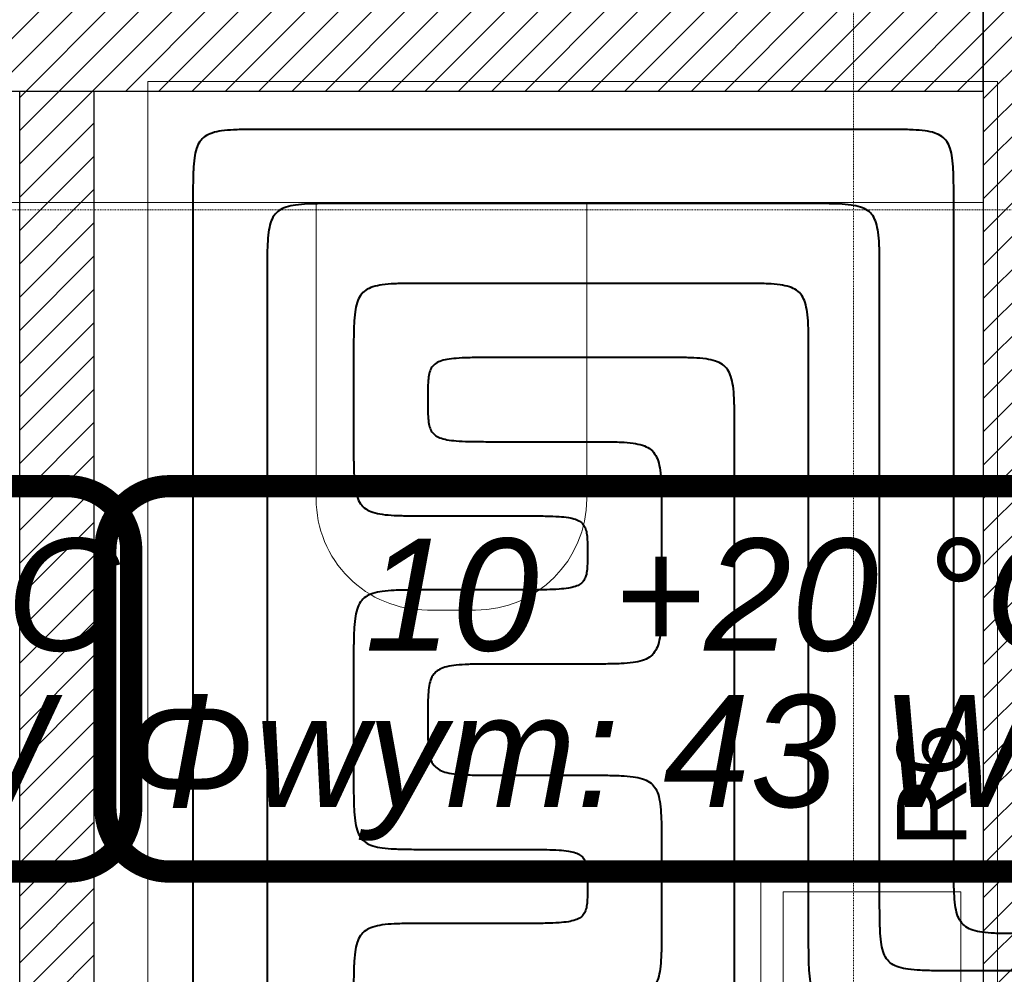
# Model space of a CAD drawing. Header units: millimetres. Extents: x 49908 to 79848, y -11883 to -3092.
# Tile 60 of 222: x 68950 to 69083, y -6330 to -6201. Entities that reach past the tile are written whole.
import ezdxf
from ezdxf.lldxf.tags import DXFTag

# ---------------------------------------------------------------- set-up
doc = ezdxf.new("R2010")
doc.units = ezdxf.units.MM
doc.linetypes.add('DASHDOT', pattern=[1, 0.5, -0.25, 0, -0.25])
for name, color, linetype, lineweight in [('A wyp ruchome', 9, 'Continuous', 9), ('A_HATCH', 9, 'Continuous', 9), ('A_MUROWANE', 9, 'Continuous', 25), ('A_OSIE', 9, 'DASHDOT', 9)]:
    doc.layers.add(name, color=color, linetype=linetype, lineweight=lineweight)
doc.layers.add('IS_Inne_Urzadzenia_Therm', color=7, linetype='Continuous')
doc.layers.add('IS_Text_Konstrukcji', color=7, linetype='Continuous')
for name, color, linetype, true_color in [('IS_Ogrzewanie_płaszczyznowe', 7, 'SOLID', 0xac00e6), ('IS_Przyłącza_o.p._Powrót', 7, 'DASH', 0x438955), ('IS_Przyłącza_o.p._Zasilanie', 7, 'SOLID', 0xff9124)]:
    doc.layers.add(name, color=color, linetype=linetype, true_color=true_color)
tags = doc.linetypes.add('DASH', pattern=[15, 10, -5]).pattern_tags.tags
tags[6:7] = [DXFTag(74, 4), DXFTag(75, 0), DXFTag(340, '0'), DXFTag(46, 0.0), DXFTag(50, 0.0), DXFTag(44, 0.0), DXFTag(45, 0.0)]
tags[4:5] = [DXFTag(74, 4), DXFTag(75, 0), DXFTag(340, '0'), DXFTag(46, 0.0), DXFTag(50, 0.0), DXFTag(44, 0.0), DXFTag(45, 0.0)]
tags = doc.linetypes.add('SOLID', pattern=[10, 10, 0]).pattern_tags.tags
tags[6:7] = [DXFTag(74, 4), DXFTag(75, 0), DXFTag(340, '0'), DXFTag(46, 0.0), DXFTag(50, 0.0), DXFTag(44, 0.0), DXFTag(45, 0.0)]
tags[4:5] = [DXFTag(74, 4), DXFTag(75, 0), DXFTag(340, '0'), DXFTag(46, 0.0), DXFTag(50, 0.0), DXFTag(44, 0.0), DXFTag(45, 0.0)]
pattern_1 = [(45, (16000, 0), (-2.24506403, 2.24506403), [])]

msp = doc.modelspace()

# ---------------------------------------------------------------- hatches: boundary and pattern name
at = {"layer": 'A_HATCH', "transparency": 33554687}
h = msp.add_hatch(dxfattribs=at)
h.set_pattern_fill('ANSI31', color=256, angle=360)
h.set_pattern_definition(pattern_1)
h.paths.add_polyline_path([(69100.47, -6009.74), (69080.47, -6009.74), (69080.47, -6426.63), (69100.47, -6426.63)])
h.paths.add_polyline_path([(69100.47, -5426.63), (69080.47, -5426.63), (69080.47, -5486.63), (68700.47, -5486.63), (68700.47, -5439.13), (68680.47, -5439.13), (68680.47, -5566.63), (68700.47, -5566.63), (68700.47, -5506.63), (69080.47, -5506.63), (69080.47, -5566.63), (69100.47, -5566.63)])
h.paths.add_polyline_path([(69100.47, -4926.63), (69042.97, -4926.63), (69042.97, -4946.63), (69080.47, -4946.63), (69080.47, -5326.63), (69100.47, -5326.63)])
h.paths.add_polyline_path([(68942.97, -4926.63), (68837.97, -4926.63), (68837.97, -4946.63), (68942.97, -4946.63)])
h.paths.add_polyline_path([(69695.47, -5826.63), (69555.47, -5826.63), (69555.47, -5846.63), (69670.47, -5846.63), (69670.47, -6026.63), (69690.47, -6026.63), (69690.47, -5846.63), (69695.47, -5846.63)])
h.paths.add_polyline_path([(69690.47, -6026.63), (69670.47, -6026.63), (69670.47, -6126.63), (69690.47, -6126.63)])
h.paths.add_polyline_path([(69690.47, -6126.63), (69670.47, -6126.63), (69670.47, -6181.63), (69690.47, -6181.63)])
h.paths.add_polyline_path([(69940.47, -5826.63), (69790.47, -5826.63), (69790.47, -5846.63), (69940.47, -5846.63)])
h.paths.add_polyline_path([(69940.47, -5826.63), (69940.47, -5846.63)], flags=17)
h.paths.add_polyline_path([(69790.47, -5826.63), (69785.47, -5826.63), (69785.47, -5846.63), (69790.47, -5846.63)])
h.paths.add_polyline_path([(69325.47, -5826.63), (69325.47, -5846.63), (69465.47, -5846.63), (69465.47, -5826.63)])
h.paths.add_polyline_path([(69300.47, -5851.63), (69280.47, -5851.63), (69280.47, -5966.63), (69290.47, -5966.63), (69300.47, -5966.63)])
h.paths.add_polyline_path([(69300.47, -5439.13), (69280.47, -5439.13), (69280.47, -5813.63), (69300.47, -5813.63)])
h.paths.add_polyline_path([(69280.47, -5014.13), (69300.47, -5014.13), (69300.47, -4926.63), (69280.47, -4926.63)])
h.paths.add_polyline_path([(69300.47, -5039.13), (69280.47, -5039.13), (69280.47, -5414.13), (69300.47, -5414.13)])
h.paths.add_polyline_path([(68700.47, -5839.13), (68680.47, -5839.13), (68680.47, -5909.74), (68700.47, -5909.74)])
h.paths.add_polyline_path([(68700.47, -5814.13), (68700.47, -5826.63), (69080.47, -5826.63), (69080.47, -5909.74), (69100.47, -5909.74), (69100.47, -5666.63), (69080.47, -5666.63), (69080.47, -5806.63), (68700.47, -5806.63), (68700.47, -5666.63), (68680.47, -5666.63), (68680.47, -5814.13)])
h.paths.add_polyline_path([(68680.47, -5014.13), (68700.47, -5014.13), (68700.47, -4946.63), (68737.97, -4946.63), (68737.97, -4926.63), (68680.47, -4926.63)])
h.paths.add_polyline_path([(68700.47, -5039.13), (68680.47, -5039.13), (68680.47, -5314.13), (68700.47, -5314.13)])
h = msp.add_hatch(dxfattribs=at)
h.set_pattern_fill('ANSI31', color=256, angle=360)
h.set_pattern_definition(pattern_1)
h.paths.add_polyline_path([(69465.47, -5846.63), (69450.47, -5846.63), (69450.47, -6126.63), (69300.47, -6126.63), (69300.47, -6138.63), (69490.47, -6138.63), (69490.47, -6126.63), (69465.47, -6126.63)])
h.paths.add_polyline_path([(69490.47, -6314.63), (69300.47, -6314.63), (69300.47, -6326.63), (69490.47, -6326.63)])
h.paths.add_polyline_path([(69490.47, -6138.63), (69480.47, -6138.63), (69480.47, -6226.63), (69490.47, -6226.63)])
h.paths.add_polyline_path([(69670.47, -6126.63), (69580.47, -6126.63), (69580.47, -6138.63), (69670.47, -6138.63)])
h.paths.add_polyline_path([(69545.47, -6438.63), (69555.47, -6438.63), (69565.47, -6438.63), (69565.47, -6426.63), (69533.47, -6426.63), (69533.47, -6586.63), (69545.47, -6586.63)])
h.paths.add_polyline_path([(69433.47, -6426.63), (69425.47, -6426.63), (69425.47, -6586.63), (69431.47, -6586.63), (69431.47, -6438.63), (69433.47, -6438.63)])
h.paths.add_polyline_path([(70000.47, -6426.63), (69785.47, -6426.63), (69785.47, -6438.63), (70000.47, -6438.63)])
h.paths.add_polyline_path([(68725.47, -6370.63), (68700.47, -6370.63), (68700.47, -6382.63), (68725.47, -6382.63)])
h.paths.add_polyline_path([(68835.47, -6370.63), (68830.47, -6370.63), (68820.47, -6370.63), (68815.47, -6370.63), (68815.47, -6382.63), (68835.47, -6382.63)])
h.paths.add_polyline_path([(68965.47, -6370.63), (68925.47, -6370.63), (68925.47, -6382.63), (68965.47, -6382.63)])
h.paths.add_polyline_path([(69080.47, -6370.63), (69055.47, -6370.63), (69055.47, -6382.63), (69080.47, -6382.63)])
h.paths.add_polyline_path([(68960.47, -6225.63), (68950.47, -6225.63), (68950.47, -6370.63), (68960.47, -6370.63)])
h.paths.add_polyline_path([(69080.47, -6198.63), (68700.47, -6198.63), (68700.47, -6210.63), (69080.47, -6210.63)])
h.paths.add_polyline_path([(68960.47, -6210.63), (68950.47, -6210.63), (68950.47, -6225.63), (68960.47, -6225.63)])
h.paths.add_polyline_path([(68960.47, -6183.63), (68950.47, -6183.63), (68950.47, -6198.63), (68960.47, -6198.63)])
h.paths.add_polyline_path([(68960.47, -6038.63), (68950.47, -6038.63), (68950.47, -6183.63), (68960.47, -6183.63)])
h.paths.add_polyline_path([(68965.47, -6026.63), (68925.47, -6026.63), (68925.47, -6038.63), (68965.47, -6038.63)])
h.paths.add_polyline_path([(69080.47, -6026.63), (69055.47, -6026.63), (69055.47, -6038.63), (69080.47, -6038.63)])
h.paths.add_polyline_path([(68835.47, -6026.63), (68815.47, -6026.63), (68815.47, -6038.63), (68820.47, -6038.63), (68830.47, -6038.63), (68835.47, -6038.63)])
h.paths.add_polyline_path([(68725.47, -6026.63), (68700.47, -6026.63), (68700.47, -6038.63), (68725.47, -6038.63)])
h.paths.add_polyline_path([(68830.47, -6038.63), (68820.47, -6038.63), (68820.47, -6183.63), (68830.46, -6183.63), (68830.47, -6183.63)])
h.paths.add_polyline_path([(68830.47, -6183.63), (68820.47, -6183.63), (68820.47, -6198.63), (68830.47, -6198.63)])
h.paths.add_polyline_path([(68830.47, -6210.63), (68820.47, -6210.63), (68820.47, -6370.63), (68830.47, -6370.63)])

# ---------------------------------------------------------------- linework, layer by layer
at = {"layer": 'A wyp ruchome'}
msp.add_lwpolyline([(69080.47, -6210.63), (69080.47, -6225.63), (68700.47, -6225.63), (68700.47, -6210.63)], dxfattribs=at)
msp.add_lwpolyline([(68990.47, -6225.63), (68990.47, -6265.63, 0.414214), (69005.47, -6280.63), (69011.97, -6280.63, 0.414205), (69026.97, -6265.63), (69026.97, -6225.63), (68990.47, -6225.63)], format="xyb", dxfattribs=at)
for points in [[(69050.47, -6355.63), (69050.47, -6315.63), (69080.47, -6315.63), (69080.47, -6355.63)], [(69053.47, -6352.63), (69053.47, -6318.63), (69077.47, -6318.63), (69077.47, -6352.63)]]:
    msp.add_lwpolyline(points, close=True, dxfattribs=at)
at = {"layer": 'A_MUROWANE'}
for points in [[(69080.47, -6009.74), (69080.47, -6426.63), (69100.47, -6426.63), (69100.47, -6009.74)], [(68700.47, -6210.63), (69080.47, -6210.63), (69080.47, -6198.63), (68700.47, -6198.63)]]:
    msp.add_lwpolyline(points, close=True, dxfattribs=at)
msp.add_lwpolyline([(68950.47, -6370.63), (68950.47, -6210.63), (68960.47, -6210.63), (68960.47, -6370.63)], dxfattribs=at)
at = {"layer": 'A_OSIE', "ltscale": 0.3, "transparency": 33554559}
for p, q in [((69062.97, -3902.99), (69062.97, -7140.05)), ((70341.81, -6226.63), (67440.85, -6226.63))]:
    msp.add_line(p, q, dxfattribs=at)
at = {"layer": 'IS_Ogrzewanie_płaszczyznowe', "linetype": 'DASH', "lineweight": 9}
for p, q in [((69082.42, -6209.33), (68967.76, -6209.33)), ((68967.76, -6209.33), (68967.76, -6370.19)), ((69082.42, -6370.19), (69082.42, -6209.33))]:
    msp.add_line(p, q, dxfattribs=at)
at = {"layer": 'IS_Przyłącza_o.p._Powrót', "lineweight": 40}
for points, knots in [([(68983.84, -6215.78), (68983.01, -6215.78), (68981.51, -6215.78), (68979.45, -6215.82), (68977.8, -6215.94), (68976.49, -6216.2), (68975.46, -6216.65), (68974.71, -6217.4), (68974.26, -6218.43), (68974, -6219.74), (68973.88, -6221.39), (68973.84, -6223.45), (68973.84, -6224.96), (68973.84, -6225.78)], [0, 0, 0, 0, 0.0248686, 0.0452361, 0.061602, 0.0745999, 0.0851852, 0.0948541, 0.1054394, 0.1184374, 0.1348033, 0.1551707, 0.1800393, 0.1800393, 0.1800393, 0.1800393]), ([(69066.5, -6215.78), (69065.86, -6215.78), (69063.46, -6215.78), (69058.43, -6215.78), (69050.79, -6215.78), (69041.29, -6215.78), (69030.67, -6215.78), (69019.68, -6215.78), (69009.06, -6215.78), (68999.55, -6215.78), (68991.92, -6215.78), (68986.89, -6215.78), (68984.48, -6215.78), (68983.84, -6215.78)], [0, 0, 0, 0, 0.0192517, 0.0720385, 0.1509083, 0.2484087, 0.3570875, 0.4694925, 0.5781713, 0.6756717, 0.7545415, 0.8073283, 0.82658, 0.82658, 0.82658, 0.82658]), ([(69076.5, -6225.78), (69076.5, -6224.96), (69076.5, -6223.45), (69076.46, -6221.39), (69076.34, -6219.74), (69076.09, -6218.43), (69075.63, -6217.4), (69074.89, -6216.65), (69073.86, -6216.2), (69072.55, -6215.94), (69070.89, -6215.82), (69068.84, -6215.78), (69067.33, -6215.78), (69066.5, -6215.78)], [0, 0, 0, 0, 0.0248686, 0.0452361, 0.061602, 0.0745999, 0.0851852, 0.0948541, 0.1054394, 0.1184374, 0.1348033, 0.1551707, 0.1800393, 0.1800393, 0.1800393, 0.1800393]), ([(68973.84, -6225.78), (68973.84, -6226.97), (68973.84, -6231.41), (68973.84, -6240.71), (68973.84, -6254.83), (68973.84, -6272.4), (68973.84, -6292.03), (68973.84, -6312.35), (68973.84, -6331.99), (68973.84, -6349.55), (68973.84, -6363.67), (68973.84, -6372.97), (68973.84, -6377.41), (68973.84, -6378.6)], [0, 0, 0, 0, 0.035592, 0.133181, 0.278992, 0.459246, 0.660166, 0.867974, 1.068894, 1.249148, 1.394959, 1.492548, 1.52814, 1.52814, 1.52814, 1.52814]), ([(69076.5, -6314.28), (69076.5, -6313.6), (69076.5, -6311.03), (69076.5, -6305.64), (69076.5, -6297.46), (69076.5, -6287.29), (69076.5, -6275.92), (69076.5, -6264.15), (69076.5, -6252.78), (69076.5, -6242.61), (69076.5, -6234.43), (69076.5, -6229.04), (69076.5, -6226.47), (69076.5, -6225.78)], [0, 0, 0, 0, 0.0206123, 0.07713, 0.161574, 0.2659654, 0.3823253, 0.5026747, 0.6190346, 0.723426, 0.80787, 0.8643877, 0.885, 0.885, 0.885, 0.885]), ([(69005.52, -6236.55), (69004.7, -6236.55), (69003.19, -6236.55), (69001.13, -6236.58), (68999.48, -6236.71), (68998.17, -6236.96), (68997.14, -6237.42), (68996.39, -6238.16), (68995.94, -6239.19), (68995.68, -6240.5), (68995.56, -6242.16), (68995.52, -6244.21), (68995.52, -6245.72), (68995.52, -6246.55)], [0, 0, 0, 0, 0.0248686, 0.0452361, 0.061602, 0.0745999, 0.0851852, 0.0948541, 0.1054394, 0.1184374, 0.1348033, 0.1551707, 0.1800393, 0.1800393, 0.1800393, 0.1800393]), ([(69046.92, -6236.55), (69046.6, -6236.55), (69045.39, -6236.55), (69042.87, -6236.55), (69039.05, -6236.55), (69034.29, -6236.55), (69028.97, -6236.55), (69023.47, -6236.55), (69018.15, -6236.55), (69013.39, -6236.55), (69009.57, -6236.55), (69007.05, -6236.55), (69005.85, -6236.55), (69005.52, -6236.55)], [0, 0, 0, 0, 0.0096407, 0.036075, 0.075571, 0.1243967, 0.1788202, 0.2351098, 0.2895333, 0.338359, 0.377855, 0.4042893, 0.41393, 0.41393, 0.41393, 0.41393]), ([(69056.92, -6246.55), (69056.92, -6245.72), (69056.92, -6244.21), (69056.88, -6242.16), (69056.76, -6240.5), (69056.51, -6239.19), (69056.05, -6238.16), (69055.3, -6237.42), (69054.28, -6236.96), (69052.96, -6236.71), (69051.31, -6236.58), (69049.25, -6236.55), (69047.75, -6236.55), (69046.92, -6236.55)], [0, 0, 0, 0, 0.0248686, 0.0452361, 0.061602, 0.0745999, 0.0851852, 0.0948541, 0.1054394, 0.1184374, 0.1348033, 0.1551707, 0.1800393, 0.1800393, 0.1800393, 0.1800393]), ([(68995.52, -6246.55), (68995.52, -6246.63), (68995.52, -6246.96), (68995.52, -6247.66), (68995.52, -6248.71), (68995.52, -6250.01), (68995.52, -6251.47), (68995.52, -6252.98), (68995.52, -6254.44), (68995.52, -6255.75), (68995.52, -6256.8), (68995.52, -6257.49), (68995.52, -6257.82), (68995.52, -6257.91)], [0, 0, 0, 0, 0.0026458, 0.0099005, 0.0207399, 0.0341397, 0.0490759, 0.0645241, 0.0794603, 0.0928601, 0.1036995, 0.1109542, 0.1136, 0.1136, 0.1136, 0.1136]), ([(69056.92, -6324.28), (69056.92, -6323.68), (69056.92, -6321.42), (69056.92, -6316.69), (69056.92, -6309.51), (69056.92, -6300.57), (69056.92, -6290.58), (69056.92, -6280.25), (69056.92, -6270.26), (69056.92, -6261.32), (69056.92, -6254.14), (69056.92, -6249.41), (69056.92, -6247.15), (69056.92, -6246.55)], [0, 0, 0, 0, 0.0181058, 0.0677506, 0.1419259, 0.2336228, 0.3358328, 0.4415472, 0.5437572, 0.6354541, 0.7096294, 0.7592742, 0.77738, 0.77738, 0.77738, 0.77738]), ([(68995.52, -6257.91), (68995.52, -6258.74), (68995.52, -6260.24), (68995.56, -6262.3), (68995.68, -6263.95), (68995.94, -6265.26), (68996.39, -6266.29), (68997.14, -6267.04), (68998.17, -6267.49), (68999.48, -6267.75), (69001.13, -6267.87), (69003.19, -6267.91), (69004.7, -6267.91), (69005.52, -6267.91)], [0, 0, 0, 0, 0.0248686, 0.0452361, 0.061602, 0.0745999, 0.0851852, 0.0948541, 0.1054394, 0.1184374, 0.1348033, 0.1551707, 0.1800393, 0.1800393, 0.1800393, 0.1800393]), ([(69005.52, -6267.91), (69005.61, -6267.91), (69005.95, -6267.91), (69006.65, -6267.91), (69007.72, -6267.91), (69009.05, -6267.91), (69010.53, -6267.91), (69012.07, -6267.91), (69013.56, -6267.91), (69014.88, -6267.91), (69015.95, -6267.91), (69016.66, -6267.91), (69016.99, -6267.91), (69017.08, -6267.91)], [0, 0, 0, 0, 0.0026917, 0.0100722, 0.0210996, 0.0347318, 0.0499269, 0.0656431, 0.0808382, 0.0944704, 0.1054978, 0.1128783, 0.11557, 0.11557, 0.11557, 0.11557]), ([(69017.08, -6267.91), (69017.91, -6267.91), (69019.42, -6267.91), (69021.47, -6267.93), (69023.12, -6267.99), (69024.41, -6268.11), (69025.4, -6268.32), (69026.14, -6268.66), (69026.64, -6269.18), (69026.92, -6269.87), (69027.04, -6270.71), (69027.08, -6271.74), (69027.08, -6272.49), (69027.08, -6272.91)], [0, 0, 0, 0, 0.0248685, 0.0452309, 0.06155, 0.0743231, 0.0841361, 0.0917801, 0.0983956, 0.1053261, 0.1136019, 0.1237958, 0.1362303, 0.1362303, 0.1362303, 0.1362303]), ([(69027.08, -6272.91), (69027.08, -6273.32), (69027.08, -6274.08), (69027.04, -6275.11), (69026.92, -6275.95), (69026.64, -6276.63), (69026.14, -6277.15), (69025.4, -6277.49), (69024.41, -6277.7), (69023.12, -6277.83), (69021.47, -6277.89), (69019.42, -6277.91), (69017.91, -6277.91), (69017.08, -6277.91)], [0, 0, 0, 0, 0.0124345, 0.0226284, 0.0309042, 0.0378347, 0.0444503, 0.0520942, 0.0619072, 0.0746803, 0.0909994, 0.1113618, 0.1362303, 0.1362303, 0.1362303, 0.1362303]), ([(69005.52, -6277.91), (69004.7, -6277.91), (69003.19, -6277.91), (69001.13, -6277.94), (68999.48, -6278.07), (68998.17, -6278.32), (68997.14, -6278.78), (68996.39, -6279.52), (68995.94, -6280.55), (68995.68, -6281.86), (68995.56, -6283.52), (68995.52, -6285.57), (68995.52, -6287.08), (68995.52, -6287.91)], [0, 0, 0, 0, 0.0248686, 0.0452361, 0.061602, 0.0745999, 0.0851852, 0.0948541, 0.1054394, 0.1184374, 0.1348033, 0.1551707, 0.1800393, 0.1800393, 0.1800393, 0.1800393]), ([(69017.08, -6277.91), (69016.99, -6277.91), (69016.66, -6277.91), (69015.95, -6277.91), (69014.88, -6277.91), (69013.56, -6277.91), (69012.07, -6277.91), (69010.53, -6277.91), (69009.05, -6277.91), (69007.72, -6277.91), (69006.65, -6277.91), (69005.95, -6277.91), (69005.61, -6277.91), (69005.52, -6277.91)], [0, 0, 0, 0, 0.0026917, 0.0100722, 0.0210996, 0.0347318, 0.0499269, 0.0656431, 0.0808382, 0.0944704, 0.1054978, 0.1128783, 0.11557, 0.11557, 0.11557, 0.11557]), ([(68995.52, -6287.91), (68995.52, -6288.02), (68995.52, -6288.46), (68995.52, -6289.37), (68995.52, -6290.76), (68995.52, -6292.48), (68995.52, -6294.41), (68995.52, -6296.4), (68995.52, -6298.33), (68995.52, -6300.06), (68995.52, -6301.44), (68995.52, -6302.35), (68995.52, -6302.79), (68995.52, -6302.91)], [0, 0, 0, 0, 0.0034936, 0.0130729, 0.0273854, 0.0450789, 0.0648009, 0.0851991, 0.1049211, 0.1226146, 0.1369271, 0.1465064, 0.15, 0.15, 0.15, 0.15]), ([(68995.52, -6302.91), (68995.52, -6303.74), (68995.52, -6305.24), (68995.56, -6307.3), (68995.68, -6308.95), (68995.94, -6310.26), (68996.39, -6311.29), (68997.14, -6312.04), (68998.17, -6312.49), (68999.48, -6312.75), (69001.13, -6312.87), (69003.19, -6312.91), (69004.7, -6312.91), (69005.52, -6312.91)], [0, 0, 0, 0, 0.0248686, 0.0452361, 0.061602, 0.0745999, 0.0851852, 0.0948541, 0.1054394, 0.1184374, 0.1348033, 0.1551707, 0.1800393, 0.1800393, 0.1800393, 0.1800393]), ([(69005.52, -6312.91), (69005.61, -6312.91), (69005.95, -6312.91), (69006.65, -6312.91), (69007.72, -6312.91), (69009.05, -6312.91), (69010.53, -6312.91), (69012.07, -6312.91), (69013.56, -6312.91), (69014.88, -6312.91), (69015.95, -6312.91), (69016.66, -6312.91), (69016.99, -6312.91), (69017.08, -6312.91)], [0, 0, 0, 0, 0.0026917, 0.0100722, 0.0210996, 0.0347318, 0.0499269, 0.0656431, 0.0808382, 0.0944704, 0.1054978, 0.1128783, 0.11557, 0.11557, 0.11557, 0.11557]), ([(69017.08, -6312.91), (69017.91, -6312.91), (69019.42, -6312.91), (69021.47, -6312.93), (69023.12, -6312.99), (69024.41, -6313.11), (69025.4, -6313.32), (69026.14, -6313.66), (69026.64, -6314.18), (69026.92, -6314.87), (69027.04, -6315.71), (69027.08, -6316.74), (69027.08, -6317.49), (69027.08, -6317.91)], [0, 0, 0, 0, 0.0248685, 0.0452309, 0.06155, 0.0743231, 0.0841361, 0.0917801, 0.0983956, 0.1053261, 0.1136019, 0.1237958, 0.1362303, 0.1362303, 0.1362303, 0.1362303]), ([(69086.5, -6324.28), (69085.67, -6324.28), (69084.16, -6324.29), (69082.11, -6324.25), (69080.46, -6324.13), (69079.14, -6323.87), (69078.11, -6323.42), (69077.37, -6322.67), (69076.91, -6321.64), (69076.66, -6320.33), (69076.54, -6318.67), (69076.5, -6316.62), (69076.5, -6315.11), (69076.5, -6314.28)], [0, 0, 0, 0, 0.0248686, 0.0452361, 0.061602, 0.0745999, 0.0851852, 0.0948541, 0.1054394, 0.1184374, 0.1348033, 0.1551707, 0.1800393, 0.1800393, 0.1800393, 0.1800393]), ([(69027.08, -6317.91), (69027.08, -6318.32), (69027.08, -6319.08), (69027.04, -6320.11), (69026.92, -6320.95), (69026.64, -6321.63), (69026.14, -6322.15), (69025.4, -6322.49), (69024.41, -6322.7), (69023.12, -6322.83), (69021.47, -6322.89), (69019.42, -6322.91), (69017.91, -6322.91), (69017.08, -6322.91)], [0, 0, 0, 0, 0.0124345, 0.0226284, 0.0309042, 0.0378347, 0.0444503, 0.0520942, 0.0619072, 0.0746803, 0.0909994, 0.1113618, 0.1362303, 0.1362303, 0.1362303, 0.1362303]), ([(69005.52, -6322.91), (69004.7, -6322.91), (69003.19, -6322.91), (69001.13, -6322.94), (68999.48, -6323.07), (68998.17, -6323.32), (68997.14, -6323.78), (68996.39, -6324.52), (68995.94, -6325.55), (68995.68, -6326.86), (68995.56, -6328.52), (68995.52, -6330.57), (68995.52, -6332.08), (68995.52, -6332.91)], [0, 0, 0, 0, 0.0248686, 0.0452361, 0.061602, 0.0745999, 0.0851852, 0.0948541, 0.1054394, 0.1184374, 0.1348033, 0.1551707, 0.1800393, 0.1800393, 0.1800393, 0.1800393]), ([(69017.08, -6322.91), (69016.99, -6322.91), (69016.66, -6322.91), (69015.95, -6322.91), (69014.88, -6322.91), (69013.56, -6322.91), (69012.07, -6322.91), (69010.53, -6322.91), (69009.05, -6322.91), (69007.72, -6322.91), (69006.65, -6322.91), (69005.95, -6322.91), (69005.61, -6322.91), (69005.52, -6322.91)], [0, 0, 0, 0, 0.0026917, 0.0100722, 0.0210996, 0.0347318, 0.0499269, 0.0656431, 0.0808382, 0.0944704, 0.1054978, 0.1128783, 0.11557, 0.11557, 0.11557, 0.11557]), ([(69066.92, -6334.28), (69066.09, -6334.28), (69064.58, -6334.29), (69062.53, -6334.25), (69060.87, -6334.13), (69059.56, -6333.87), (69058.53, -6333.42), (69057.79, -6332.67), (69057.33, -6331.64), (69057.08, -6330.33), (69056.95, -6328.67), (69056.92, -6326.62), (69056.92, -6325.11), (69056.92, -6324.28)], [0, 0, 0, 0, 0.0248686, 0.0452361, 0.061602, 0.0745999, 0.0851852, 0.0948541, 0.1054394, 0.1184374, 0.1348033, 0.1551707, 0.1800393, 0.1800393, 0.1800393, 0.1800393])]:
    msp.add_open_spline(points, degree=3, knots=knots, dxfattribs=at)
at = {"layer": 'IS_Przyłącza_o.p._Zasilanie', "lineweight": 40}
for points, knots in [([(68993.84, -6225.78), (68993.01, -6225.78), (68991.51, -6225.78), (68989.45, -6225.82), (68987.8, -6225.94), (68986.49, -6226.2), (68985.46, -6226.65), (68984.71, -6227.4), (68984.26, -6228.43), (68984, -6229.74), (68983.88, -6231.39), (68983.84, -6233.45), (68983.84, -6234.96), (68983.84, -6235.78)], [0, 0, 0, 0, 0.0248686, 0.0452361, 0.061602, 0.0745999, 0.0851852, 0.0948541, 0.1054394, 0.1184374, 0.1348033, 0.1551707, 0.1800393, 0.1800393, 0.1800393, 0.1800393]), ([(69056.5, -6225.78), (69056.01, -6225.78), (69054.19, -6225.78), (69050.38, -6225.78), (69044.59, -6225.78), (69037.39, -6225.78), (69029.34, -6225.78), (69021.01, -6225.78), (69012.96, -6225.78), (69005.75, -6225.78), (68999.96, -6225.78), (68996.15, -6225.78), (68994.33, -6225.78), (68993.84, -6225.78)], [0, 0, 0, 0, 0.0145935, 0.054608, 0.1143944, 0.1883035, 0.2706863, 0.3558937, 0.4382765, 0.5121856, 0.571972, 0.6119865, 0.62658, 0.62658, 0.62658, 0.62658]), ([(69066.5, -6235.78), (69066.5, -6234.96), (69066.5, -6233.45), (69066.46, -6231.39), (69066.34, -6229.74), (69066.09, -6228.43), (69065.63, -6227.4), (69064.89, -6226.65), (69063.86, -6226.2), (69062.55, -6225.94), (69060.89, -6225.82), (69058.84, -6225.78), (69057.33, -6225.78), (69056.5, -6225.78)], [0, 0, 0, 0, 0.0248686, 0.0452361, 0.061602, 0.0745999, 0.0851852, 0.0948541, 0.1054394, 0.1184374, 0.1348033, 0.1551707, 0.1800393, 0.1800393, 0.1800393, 0.1800393]), ([(68983.84, -6235.78), (68983.84, -6236.97), (68983.84, -6241.41), (68983.84, -6250.71), (68983.84, -6264.83), (68983.84, -6282.4), (68983.84, -6302.03), (68983.84, -6322.35), (68983.84, -6341.99), (68983.84, -6359.55), (68983.84, -6373.67), (68983.84, -6382.97), (68983.84, -6387.41), (68983.84, -6388.6)], [0, 0, 0, 0, 0.035592, 0.133181, 0.278992, 0.459246, 0.660166, 0.867974, 1.068894, 1.249148, 1.394959, 1.492548, 1.52814, 1.52814, 1.52814, 1.52814]), ([(69066.5, -6319.28), (69066.5, -6318.64), (69066.5, -6316.21), (69066.5, -6311.13), (69066.5, -6303.41), (69066.5, -6293.81), (69066.5, -6283.09), (69066.5, -6271.98), (69066.5, -6261.26), (69066.5, -6251.66), (69066.5, -6243.94), (69066.5, -6238.86), (69066.5, -6236.43), (69066.5, -6235.78)], [0, 0, 0, 0, 0.0194478, 0.0727724, 0.1524455, 0.2509391, 0.360725, 0.474275, 0.5840609, 0.6825545, 0.7622276, 0.8155522, 0.835, 0.835, 0.835, 0.835]), ([(69015.52, -6246.55), (69014.7, -6246.55), (69013.19, -6246.55), (69011.14, -6246.57), (69009.49, -6246.64), (69008.19, -6246.78), (69007.2, -6247.02), (69006.45, -6247.41), (69005.95, -6248.01), (69005.69, -6248.78), (69005.56, -6249.73), (69005.52, -6250.9), (69005.52, -6251.76), (69005.52, -6252.23)], [0, 0, 0, 0, 0.0248686, 0.0452314, 0.0615551, 0.0743501, 0.0842405, 0.0921034, 0.0992011, 0.1069303, 0.1163001, 0.1278769, 0.1420024, 0.1420024, 0.1420024, 0.1420024]), ([(69036.92, -6246.55), (69036.75, -6246.55), (69036.13, -6246.55), (69034.83, -6246.55), (69032.85, -6246.55), (69030.39, -6246.55), (69027.64, -6246.55), (69024.8, -6246.55), (69022.05, -6246.55), (69019.59, -6246.55), (69017.61, -6246.55), (69016.31, -6246.55), (69015.69, -6246.55), (69015.52, -6246.55)], [0, 0, 0, 0, 0.0049826, 0.0186445, 0.0390571, 0.0642915, 0.092419, 0.121511, 0.1496385, 0.1748729, 0.1952855, 0.2089474, 0.21393, 0.21393, 0.21393, 0.21393]), ([(69046.92, -6256.55), (69046.92, -6255.72), (69046.92, -6254.21), (69046.88, -6252.16), (69046.76, -6250.5), (69046.51, -6249.19), (69046.05, -6248.16), (69045.3, -6247.42), (69044.28, -6246.96), (69042.96, -6246.71), (69041.31, -6246.58), (69039.25, -6246.55), (69037.75, -6246.55), (69036.92, -6246.55)], [0, 0, 0, 0, 0.0248686, 0.0452361, 0.061602, 0.0745999, 0.0851852, 0.0948541, 0.1054394, 0.1184374, 0.1348033, 0.1551707, 0.1800393, 0.1800393, 0.1800393, 0.1800393]), ([(69005.52, -6252.23), (69005.52, -6252.7), (69005.52, -6253.55), (69005.56, -6254.72), (69005.69, -6255.67), (69005.95, -6256.45), (69006.45, -6257.04), (69007.2, -6257.43), (69008.19, -6257.68), (69009.49, -6257.82), (69011.14, -6257.89), (69013.19, -6257.91), (69014.7, -6257.91), (69015.52, -6257.91)], [0, 0, 0, 0, 0.0141255, 0.0257023, 0.0350721, 0.0428013, 0.049899, 0.0577619, 0.0676523, 0.0804473, 0.096771, 0.1171338, 0.1420024, 0.1420024, 0.1420024, 0.1420024]), ([(69046.92, -6329.28), (69046.92, -6328.72), (69046.92, -6326.61), (69046.92, -6322.18), (69046.92, -6315.46), (69046.92, -6307.1), (69046.92, -6297.75), (69046.92, -6288.08), (69046.92, -6278.73), (69046.92, -6270.37), (69046.92, -6263.65), (69046.92, -6259.22), (69046.92, -6257.11), (69046.92, -6256.55)], [0, 0, 0, 0, 0.0169412, 0.063393, 0.1327974, 0.2185965, 0.3142325, 0.4131475, 0.5087835, 0.5945826, 0.663987, 0.7104388, 0.72738, 0.72738, 0.72738, 0.72738]), ([(69015.52, -6257.91), (69015.61, -6257.91), (69015.95, -6257.91), (69016.65, -6257.91), (69017.72, -6257.91), (69019.05, -6257.91), (69020.53, -6257.91), (69022.07, -6257.91), (69023.56, -6257.91), (69024.88, -6257.91), (69025.95, -6257.91), (69026.66, -6257.91), (69026.99, -6257.91), (69027.08, -6257.91)], [0, 0, 0, 0, 0.0026917, 0.0100722, 0.0210996, 0.0347318, 0.0499269, 0.0656431, 0.0808382, 0.0944704, 0.1054978, 0.1128783, 0.11557, 0.11557, 0.11557, 0.11557]), ([(69027.08, -6257.91), (69027.91, -6257.91), (69029.42, -6257.91), (69031.47, -6257.94), (69033.13, -6258.07), (69034.44, -6258.32), (69035.47, -6258.78), (69036.21, -6259.52), (69036.67, -6260.55), (69036.92, -6261.86), (69037.04, -6263.52), (69037.08, -6265.57), (69037.08, -6267.08), (69037.08, -6267.91)], [0, 0, 0, 0, 0.0248686, 0.0452361, 0.061602, 0.0745999, 0.0851852, 0.0948541, 0.1054394, 0.1184374, 0.1348033, 0.1551707, 0.1800393, 0.1800393, 0.1800393, 0.1800393]), ([(69037.08, -6267.91), (69037.08, -6267.98), (69037.08, -6268.27), (69037.08, -6268.88), (69037.08, -6269.81), (69037.08, -6270.96), (69037.08, -6272.24), (69037.08, -6273.57), (69037.08, -6274.86), (69037.08, -6276.01), (69037.08, -6276.93), (69037.08, -6277.54), (69037.08, -6277.83), (69037.08, -6277.91)], [0, 0, 0, 0, 0.00232908, 0.00871525, 0.01825695, 0.03005259, 0.0432006, 0.0567994, 0.06994741, 0.08174305, 0.09128475, 0.09767092, 0.1, 0.1, 0.1, 0.1]), ([(69037.08, -6277.91), (69037.08, -6278.74), (69037.08, -6280.24), (69037.04, -6282.3), (69036.92, -6283.95), (69036.67, -6285.26), (69036.21, -6286.29), (69035.47, -6287.04), (69034.44, -6287.49), (69033.13, -6287.75), (69031.47, -6287.87), (69029.42, -6287.91), (69027.91, -6287.91), (69027.08, -6287.91)], [0, 0, 0, 0, 0.0248686, 0.0452361, 0.061602, 0.0745999, 0.0851852, 0.0948541, 0.1054394, 0.1184374, 0.1348033, 0.1551707, 0.1800393, 0.1800393, 0.1800393, 0.1800393]), ([(69015.52, -6287.91), (69014.7, -6287.91), (69013.19, -6287.91), (69011.14, -6287.93), (69009.48, -6288.03), (69008.18, -6288.21), (69007.17, -6288.54), (69006.42, -6289.08), (69005.94, -6289.87), (69005.68, -6290.87), (69005.56, -6292.11), (69005.52, -6293.65), (69005.52, -6294.79), (69005.52, -6295.41)], [0, 0, 0, 0, 0.0248686, 0.045233, 0.0615717, 0.0744389, 0.0845809, 0.0931271, 0.1016251, 0.1115455, 0.1238561, 0.1391357, 0.1577872, 0.1577872, 0.1577872, 0.1577872]), ([(69027.08, -6287.91), (69026.99, -6287.91), (69026.66, -6287.91), (69025.95, -6287.91), (69024.88, -6287.91), (69023.56, -6287.91), (69022.07, -6287.91), (69020.53, -6287.91), (69019.05, -6287.91), (69017.72, -6287.91), (69016.65, -6287.91), (69015.95, -6287.91), (69015.61, -6287.91), (69015.52, -6287.91)], [0, 0, 0, 0, 0.0026917, 0.0100722, 0.0210996, 0.0347318, 0.0499269, 0.0656431, 0.0808382, 0.0944704, 0.1054978, 0.1128783, 0.11557, 0.11557, 0.11557, 0.11557]), ([(69005.52, -6295.41), (69005.52, -6296.03), (69005.52, -6297.16), (69005.56, -6298.7), (69005.68, -6299.95), (69005.94, -6300.95), (69006.42, -6301.73), (69007.17, -6302.27), (69008.18, -6302.6), (69009.48, -6302.79), (69011.14, -6302.88), (69013.19, -6302.91), (69014.7, -6302.91), (69015.52, -6302.91)], [0, 0, 0, 0, 0.0186515, 0.0339311, 0.0462418, 0.0561621, 0.0646601, 0.0732063, 0.0833483, 0.0962155, 0.1125542, 0.1329186, 0.1577872, 0.1577872, 0.1577872, 0.1577872]), ([(69015.52, -6302.91), (69015.61, -6302.91), (69015.95, -6302.91), (69016.65, -6302.91), (69017.72, -6302.91), (69019.05, -6302.91), (69020.53, -6302.91), (69022.07, -6302.91), (69023.56, -6302.91), (69024.88, -6302.91), (69025.95, -6302.91), (69026.66, -6302.91), (69026.99, -6302.91), (69027.08, -6302.91)], [0, 0, 0, 0, 0.0026917, 0.0100722, 0.0210996, 0.0347318, 0.0499269, 0.0656431, 0.0808382, 0.0944704, 0.1054978, 0.1128783, 0.11557, 0.11557, 0.11557, 0.11557]), ([(69027.08, -6302.91), (69027.91, -6302.91), (69029.42, -6302.91), (69031.47, -6302.94), (69033.13, -6303.07), (69034.44, -6303.32), (69035.47, -6303.78), (69036.21, -6304.52), (69036.67, -6305.55), (69036.92, -6306.86), (69037.04, -6308.52), (69037.08, -6310.57), (69037.08, -6312.08), (69037.08, -6312.91)], [0, 0, 0, 0, 0.0248686, 0.0452361, 0.061602, 0.0745999, 0.0851852, 0.0948541, 0.1054394, 0.1184374, 0.1348033, 0.1551707, 0.1800393, 0.1800393, 0.1800393, 0.1800393]), ([(69037.08, -6312.91), (69037.08, -6312.98), (69037.08, -6313.27), (69037.08, -6313.88), (69037.08, -6314.81), (69037.08, -6315.96), (69037.08, -6317.24), (69037.08, -6318.57), (69037.08, -6319.86), (69037.08, -6321.01), (69037.08, -6321.93), (69037.08, -6322.54), (69037.08, -6322.83), (69037.08, -6322.91)], [0, 0, 0, 0, 0.00232908, 0.00871525, 0.01825695, 0.03005259, 0.0432006, 0.0567994, 0.06994741, 0.08174305, 0.09128475, 0.09767092, 0.1, 0.1, 0.1, 0.1]), ([(69076.5, -6329.28), (69075.67, -6329.28), (69074.16, -6329.29), (69072.11, -6329.25), (69070.46, -6329.13), (69069.14, -6328.87), (69068.11, -6328.42), (69067.37, -6327.67), (69066.91, -6326.64), (69066.66, -6325.33), (69066.54, -6323.67), (69066.5, -6321.62), (69066.5, -6320.11), (69066.5, -6319.28)], [0, 0, 0, 0, 0.0248686, 0.0452361, 0.061602, 0.0745999, 0.0851852, 0.0948541, 0.1054394, 0.1184374, 0.1348033, 0.1551707, 0.1800393, 0.1800393, 0.1800393, 0.1800393]), ([(69037.08, -6322.91), (69037.08, -6323.74), (69037.08, -6325.24), (69037.04, -6327.3), (69036.92, -6328.95), (69036.67, -6330.26), (69036.21, -6331.29), (69035.47, -6332.04), (69034.44, -6332.49), (69033.13, -6332.75), (69031.47, -6332.87), (69029.42, -6332.91), (69027.91, -6332.91), (69027.08, -6332.91)], [0, 0, 0, 0, 0.0248686, 0.0452361, 0.061602, 0.0745999, 0.0851852, 0.0948541, 0.1054394, 0.1184374, 0.1348033, 0.1551707, 0.1800393, 0.1800393, 0.1800393, 0.1800393]), ([(69056.92, -6339.28), (69056.09, -6339.28), (69054.58, -6339.29), (69052.53, -6339.25), (69050.87, -6339.13), (69049.56, -6338.87), (69048.53, -6338.42), (69047.79, -6337.67), (69047.33, -6336.64), (69047.08, -6335.33), (69046.95, -6333.67), (69046.92, -6331.62), (69046.92, -6330.11), (69046.92, -6329.28)], [0, 0, 0, 0, 0.0248686, 0.0452361, 0.061602, 0.0745999, 0.0851852, 0.0948541, 0.1054394, 0.1184374, 0.1348033, 0.1551707, 0.1800393, 0.1800393, 0.1800393, 0.1800393]), ([(69109.22, -6329.28), (69108.97, -6329.28), (69108.02, -6329.28), (69106.02, -6329.28), (69103, -6329.28), (69099.24, -6329.28), (69095.04, -6329.28), (69090.68, -6329.28), (69086.48, -6329.28), (69082.72, -6329.28), (69079.7, -6329.28), (69077.71, -6329.28), (69076.75, -6329.28), (69076.5, -6329.28)], [0, 0, 0, 0, 0.0076205, 0.0285154, 0.0597349, 0.0983291, 0.141348, 0.185842, 0.2288609, 0.2674551, 0.2986746, 0.3195695, 0.32719, 0.32719, 0.32719, 0.32719])]:
    msp.add_open_spline(points, degree=3, knots=knots, dxfattribs=at)
at = {"layer": 'IS_Text_Konstrukcji', "linetype": 'SOLID'}
for points in [[(68838.69, -6315.91, 3, 3, 0), (68956.86, -6315.91, 3, 3, 0.414214), (68965.52, -6307.24, 3, 3, 0), (68965.52, -6272.57, 3, 3, 0.414214), (68956.86, -6263.91, 3, 3, 0), (68838.69, -6263.91, 3, 3, 0.414214), (68830.02, -6272.57, 3, 3, 0), (68830.02, -6307.24, 3, 3, 0.414214), (68838.69, -6315.91, 3, 3, 0)], [(68970.69, -6315.91, 3, 3, 0), (69088.86, -6315.91, 3, 3, 0.414214), (69097.52, -6307.24, 3, 3, 0), (69097.52, -6272.57, 3, 3, 0.414214), (69088.86, -6263.91, 3, 3, 0), (68970.69, -6263.91, 3, 3, 0.414214), (68962.02, -6272.57, 3, 3, 0), (68962.02, -6307.24, 3, 3, 0.414214), (68970.69, -6315.91, 3, 3, 0)]]:
    msp.add_lwpolyline(points, format="xyseb", dxfattribs=at)

# ---------------------------------------------------------------- texts
at = {"layer": 'IS_Inne_Urzadzenia_Therm', "linetype": 'SOLID', "ltscale": 0.01, "insert": (69078.34, -6304.28), "char_height": 9.36, "attachment_point": 8, "rotation": 90}
msp.add_mtext('\\fArial|b0|i0;R6', dxfattribs=at)
at = {"layer": 'IS_Text_Konstrukcji', "linetype": 'SOLID', "ltscale": 0.01, "char_height": 15.12}
for s, insert, attachment_point in [('\\fArial|b0|i1;+24 °C', (68898.52, -6286.31), 7), ('\\fArial|b0|i1;+20 °C', (69030.52, -6286.31), 7), ('\\fArial|b0|i1;10', (69020.52, -6286.31), 9), ('\\fArial|b0|i1;Φwym: 62 W', (68893.52, -6292.07), 2), ('\\fArial|b0|i1;Φwym: 43 W', (69025.52, -6292.07), 2)]:
    msp.add_mtext(s, dxfattribs=dict(at, insert=insert, attachment_point=attachment_point))

doc.saveas('drawing.dxf')
